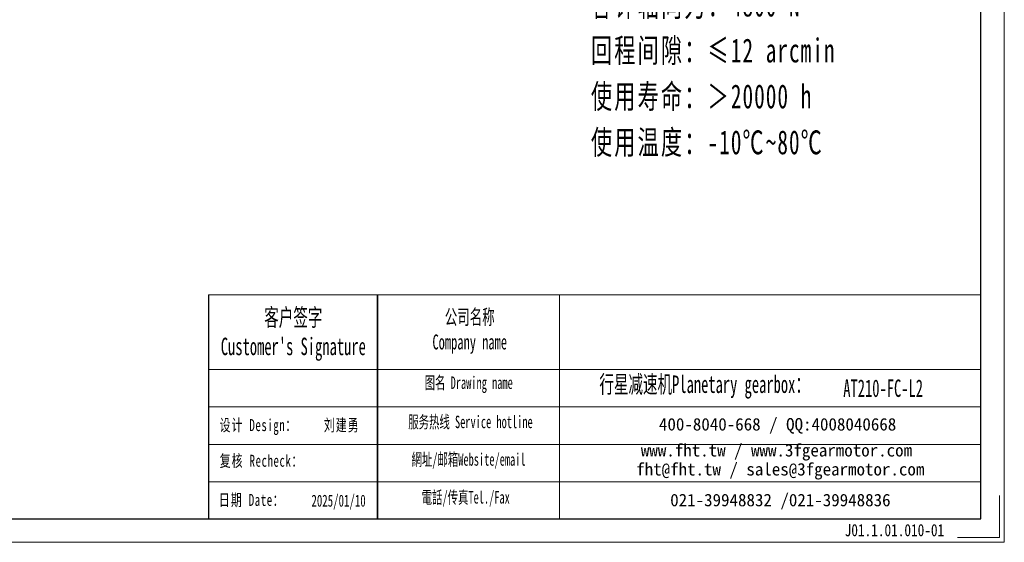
# Model space of a CAD drawing. Header units: millimetres. Extents: x 2025 to 3424, y 2031 to 3016.
# Tile 6 of 9: x 2724 to 3424, y 2031 to 2402. Entities that reach past the tile are written whole.
import ezdxf

# ---------------------------------------------------------------- set-up
doc = ezdxf.new("R2010")
doc.units = ezdxf.units.MM
doc.layers.get('0').update_dxf_attribs({"lineweight": 35})
doc.layers.add('6文字层', color=3, linetype='Continuous')
doc.layers.add('7标注层', color=4, linetype='Continuous')
for name, color, linetype, lineweight in [('SLD-0', 7, 'Continuous', 18), ('图框_外框线', 7, 'Continuous', 18), ('尺寸线层', 3, 'Continuous', 18)]:
    doc.layers.add(name, color=color, linetype=linetype, lineweight=lineweight)
doc.styles.add('SLDTEXTSTYLE4', font='SimSun.ttf', dxfattribs={"width": 0.611111})
doc.styles.get("Standard").update_dxf_attribs({"font": 'SimSun.ttf'})
doc.styles.add('标准', font='txt', dxfattribs={"width": 0.667})
doc.styles.add('样式 1', font='SimSun.ttf', dxfattribs={"width": 0.8})

msp = doc.modelspace()

# ---------------------------------------------------------------- linework, layer by layer
msp.add_line((2978.44, 2206.721), (2978.44, 2047.513))
at = {"layer": '7标注层', "color": 0}
msp.add_line((2858.343, 2206.721), (2858.343, 2047.541), dxfattribs=at)
at = {"layer": '图框_外框线'}
for p, q in [((2858.343, 2206.721), (2978.44, 2206.721)), ((2978.44, 2206.721), (2978.44, 2047.541)), ((2978.44, 2206.721), (3407.221, 2206.721)), ((3107.837, 2206.721), (3107.837, 2047.541)), ((2858.343, 2153.602), (2978.44, 2153.602)), ((2978.44, 2153.602), (3407.221, 2153.602)), ((2858.343, 2127.043), (3407.221, 2127.043)), ((2858.343, 2100.484), (3407.221, 2100.484)), ((2858.343, 2073.924), (3407.221, 2073.924))]:
    msp.add_line(p, q, dxfattribs=at)
at = {"layer": '图框_外框线', "color": 3}
msp.add_lwpolyline([(2030.981, 2030.959), (3423.803, 2030.959), (3423.803, 3015.883), (2030.981, 3015.883)], close=True, dxfattribs=at)
at = {"layer": '图框_外框线', "color": 3, "lineweight": 25}
msp.add_lwpolyline([(2113.887, 2047.541), (3407.221, 2047.541), (3407.221, 2999.302), (2113.887, 2999.302)], close=True, dxfattribs=at)
at = {"layer": '图框_外框线', "color": 3}
msp.add_lwpolyline([(3420.486, 2064.122), (3420.486, 2034.276), (3390.64, 2034.276)], dxfattribs=at)

# ---------------------------------------------------------------- texts
at = {"layer": '6文字层', "insert": (3310.38, 2043.912), "char_height": 8.66269, "width": 46.89162, "attachment_point": 1, "style": '样式 1'}
msp.add_mtext('J01.1.01.010-01', dxfattribs=at)
at = {"layer": 'SLD-0', "color": 1, "attachment_point": 2}
for s, insert, char_height, width, style in [("{\\fSimSun|b1|i0|c134|p2;客户签字\\PCustomer's Signature}", (2918.599, 2196.894), 12.39433, 154.18673, 'SLDTEXTSTYLE4'), ('{\\fSimSun|b1|i0|c134|p2;公司名称\\PCompany name}', (3043.959, 2196.236), 10.62371, 137.54388, 'SLDTEXTSTYLE4'), ('{\\fSimSun|b1|i0|c134|p2;图名 Drawing name}', (3043.233, 2148.706), 8.85309, 113.2194, 'SLDTEXTSTYLE4'), ('{\\fSimSun|b1|i0|c134|p2;  \\H1.1667x;行星减速机Planetary gearbox\\fSimSun|b0|i0|c134|p2;：}', (3206.445, 2149.389), 10.62371, 167.08589, 'SLDTEXTSTYLE4'), ('\\pt61.97164;AT210-FC-L2', (3337.697, 2146.569), 12.39433, 90.19948, 'SLDTEXTSTYLE4'), ('{\\fSimSun|b1|i0|c134|p2;服务热线 Service hotline}', (3044.488, 2120.868), 8.85309, 126.13729, 'SLDTEXTSTYLE4'), ('{\\fNSimSun|b0|i0|c134|p49;\\T1.1;设计 \\fNSimSun|b0|i0|c0|p49;Design\\fNSimSun|b0|i0|c134|p49;：}', (2893.787, 2118.407), 8.5, 161.55043, '标准'), ('{\\fNSimSun|b0|i0|c134|p49;\\T1.1;刘建勇}', (2953.023, 2118.417), 8.5, 110.76688, '标准'), ('{\\fNSimSun|b0|i0|c134|p49;\\T1.1;复核 \\fNSimSun|b0|i0|c0|p49;Recheck\\fNSimSun|b0|i0|c134|p49;：}', (2896.009, 2093.088), 8.5, 209.13682, '标准'), ('{\\fSimSun|b1|i0|c134|p2;網址/邮箱Website/email}', (3043.11, 2094.195), 8.85309, 131.29704, 'SLDTEXTSTYLE4'), ('{\\fNSimSun|b0|i0|c134|p49;\\T1.1;日期 Date：}', (2889.07, 2065.29), 8.5, 173.41267, '标准'), ('{\\fNSimSun|b0|i0|c134|p49;2025/01/10}', (2950.756, 2064.759), 8.5, 34.62014, '标准'), ('{\\fSimSun|b1|i0|c134|p2;電話/传真Tel./Fax}', (3041.126, 2067.314), 8.85309, 132.87616, 'SLDTEXTSTYLE4')]:
    msp.add_mtext(s, dxfattribs=dict(at, insert=insert, char_height=char_height, width=width, style=style))
at = {"layer": 'SLD-0', "color": 1, "char_height": 8.85309, "attachment_point": 2}
for s, insert, width in [('{\\fSimSun|b1|i0|c134|p2;400-8040-668 / QQ:4008040668}', (3262.72, 2119.176), 257.7614), ('{\\fSimSun|b1|i0|c134|p2;www.fht.tw / www.3fgearmotor.com }', (3261.904, 2100.737), 258.05157), ('\\pt106.2371;{\\fSimSun|b1|i0|c134|p2;fht@fht.tw / sales@3fgearmotor.com }', (3264.602, 2087.256), 258.05157), ('{\\fSimSun|b1|i0|c134|p2;021-39948832 /021-39948836 }', (3264.695, 2065.379), 197.04189)]:
    msp.add_mtext(s, dxfattribs=dict(at, insert=insert, width=width))
at = {"layer": '尺寸线层', "insert": (3130.043, 2616.925), "char_height": 17, "width": 230.0083, "attachment_point": 1, "line_spacing_factor": 1.15057, "style": '标准'}
msp.add_mtext('{\\fNSimSun|b0|i0|c134|p49;\\W0.65;\\T1.1;性能参数：\\W0.667;\\T1;\\P\\W0.65;\\T1.1;减速比：1:15-100\\W0.667;\\T1;\\P\\W0.65;\\T1.1;额定输出力矩：430-1300 N.m\\W0.667;\\T1;\\P\\W0.65;\\T1.1;最大加速力矩：1.5倍额定扭矩\\W0.667;\\T1;\\P\\W0.65;\\T1.1;额定输入转速：1500 rpm\\W0.667;\\T1;\\P\\W0.65;\\T1.1;容许径向力：2200 N\\W0.667;\\T1;\\P\\W0.65;\\T1.1;容许轴向力：4800 N\\W0.667;\\T1;\\P\\W0.65;\\T1.1;回程间隙：≤12 arcmin\\W0.667;\\T1;\\P\\W0.65;\\T1.1;使用寿命：＞20000 h\\W0.667;\\T1;\\P\\W0.65;\\T1.1;使用温度：-10℃~80℃}', dxfattribs=at)

doc.saveas('drawing.dxf')
